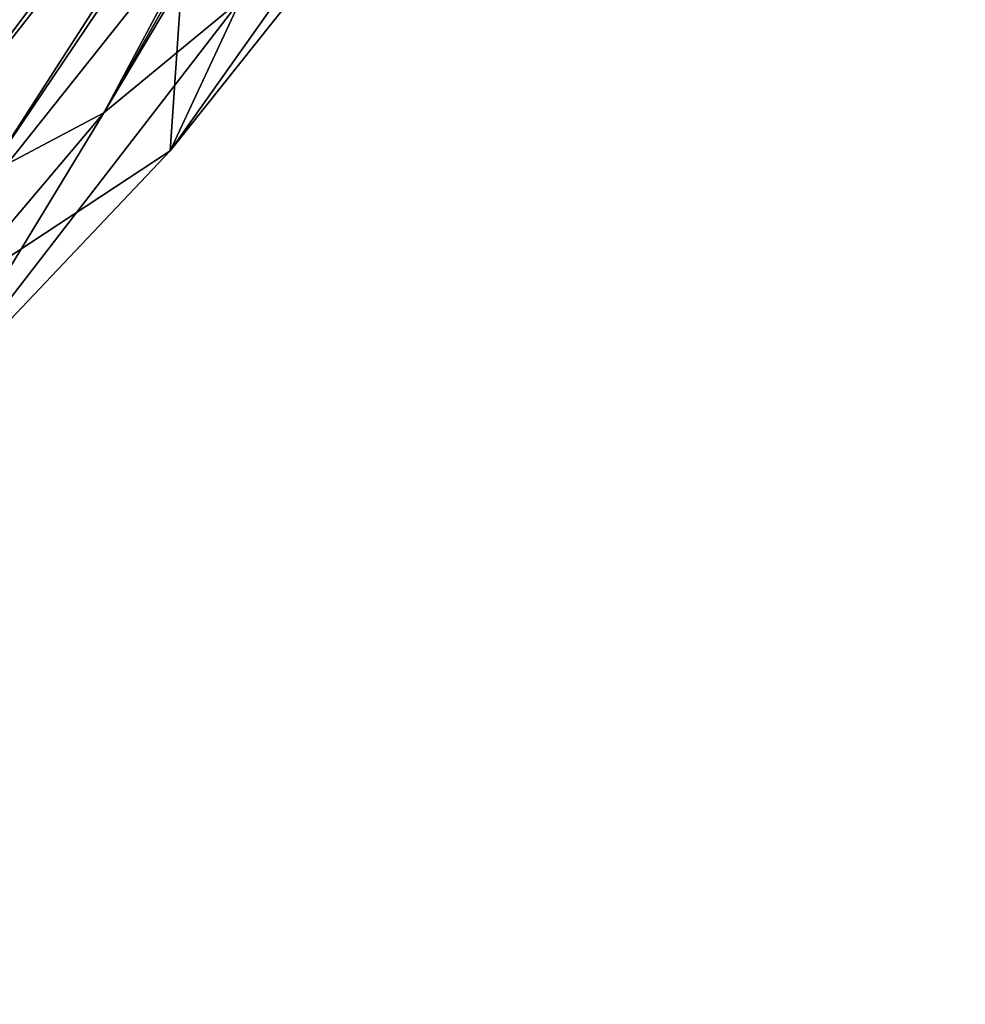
# Model space of a CAD drawing. Header units: centimetres. Extents: x 4.8 to 102.5, y -44.9 to 44.8.
# Tile 236 of 256: x 79.47 to 80.142, y -14.172 to -13.473. Entities that reach past the tile are written whole.
import ezdxf

# ---------------------------------------------------------------- set-up
doc = ezdxf.new("R2010")
doc.units = ezdxf.units.CM
doc.layers.add('519', color=7, linetype='Continuous', true_color=0x083d8a)

msp = doc.modelspace()

# ---------------------------------------------------------------- meshes
at = {"layer": '519', "color": 7, "true_color": 0xffffff}
mesh = msp.add_polyface(dxfattribs=at)
corners = [(79.39349, -13.20219, 36.71066), (79.05297, -13.16735, 37.18385), (78.99458, -13.30689, 37.10316), (79.77435, -13.12849, 36.00015), (79.52998, -13.53907, 35.72623), (79.62697, -13.45902, 35.59182), (79.73492, -13.15564, 36.06431), (79.7534, -13.14526, 36.03012), (79.44707, -13.5829, 35.88462), (79.71994, -13.15923, 36.10061), (79.38494, -13.58825, 36.05196), (79.70893, -13.15635, 36.13704), (79.34615, -13.55942, 36.21339), (79.70164, -13.14706, 36.17422), (79.32921, -13.50497, 36.35791), (79.69861, -13.13121, 36.21087), (79.33012, -13.43463, 36.47976), (79.70023, -13.10944, 36.24476), (79.344, -13.35691, 36.57776), (78.94742, -13.43869, 37.0042), (78.90864, -13.57557, 36.87238), (79.36945, -13.21061, 36.73749), (78.95712, -13.31334, 37.13492), (78.88453, -13.71055, 36.70219), (78.88295, -13.8327, 36.49059), (78.91236, -13.92725, 36.23962), (78.97974, -13.97732, 35.95929), (79.08762, -13.96803, 35.66869), (79.2316, -13.89192, 35.39362), (78.86598, -14.17211, 35.05044), (79.40004, -13.7529, 35.1602), (79.577, -13.56604, 34.98718), (79.72887, -13.35142, 35.49218), (79.10178, -13.97751, 34.72368), (79.34951, -13.71593, 34.48148), (79.05441, -13.78371, 34.0106), (79.58733, -13.41711, 34.33331), (79.7469, -13.35258, 34.88133), (79.35082, -13.41129, 33.82594), (79.61497, -13.0291, 33.75034), (79.05113, -13.33305, 33.39592)]
mesh.append_faces([[corners[k] for k in face] for face in [(0, 1, 2), (3, 4, 5), (6, 4, 7), (6, 8, 4), (9, 8, 6), (9, 10, 8), (11, 10, 9), (11, 12, 10), (13, 12, 11), (13, 14, 12), (15, 14, 13), (15, 16, 14), (17, 18, 16), (18, 19, 20), (21, 19, 18), (22, 19, 21), (18, 23, 16), (23, 18, 20), (16, 24, 14), (24, 16, 23), (14, 25, 12), (25, 14, 24), (12, 26, 10), (26, 12, 25), (10, 27, 8), (27, 10, 26), (8, 28, 4), (28, 8, 27), (27, 29, 28), (4, 30, 5), (30, 4, 28), (5, 31, 32), (31, 5, 30), (28, 33, 30), (33, 28, 29), (30, 34, 31), (34, 30, 33), (33, 35, 34), (31, 36, 37), (36, 31, 34), (34, 38, 36), (38, 34, 35), (39, 36, 38), (35, 40, 38)]], dxfattribs={"color": 7})
mesh = msp.add_polyface(dxfattribs=at)
corners = [(80.12454, -13.23994, 36.33814), (80.1299, -13.21641, 36.32625), (80.12492, -13.22801, 36.3199), (80.12689, -13.25298, 36.35645), (80.14155, -13.23512, 36.38091), (79.79649, -13.10651, 35.97603), (79.62697, -13.45902, 35.59182), (79.72887, -13.35142, 35.49218), (79.77435, -13.12849, 36.00015), (79.7534, -13.14526, 36.03012), (79.52998, -13.53907, 35.72623), (79.7469, -13.35258, 34.88133), (79.82671, -13.2285, 35.43123), (79.577, -13.56604, 34.98718), (79.89831, -13.13352, 34.83801), (79.79929, -13.11046, 34.27266), (79.58733, -13.41711, 34.33331), (80.11841, -13.27513, 36.27343), (80.11807, -13.25731, 36.28756), (80.1192, -13.26371, 36.27301), (80.1175, -13.26469, 36.31962), (80.11636, -13.29248, 36.30084), (80.13089, -13.29222, 36.23281), (80.12392, -13.3053, 36.25666), (80.12122, -13.23874, 36.31147), (80.12454, -13.23994, 36.33814), (80.12492, -13.22801, 36.3199), (80.1268, -13.26848, 36.24294), (80.13261, -13.26688, 36.22923), (80.12219, -13.26748, 36.25782), (80.13219, -13.26686, 36.3743), (80.12209, -13.28513, 36.34779), (80.14049, -13.28125, 36.39116), (80.12689, -13.25298, 36.35645), (80.11881, -13.24875, 36.30059), (80.13557, -13.35644, 36.32704), (80.1207, -13.31181, 36.32747), (80.12598, -13.33832, 36.30531), (80.13136, -13.33194, 36.35161), (80.13336, -13.30642, 36.37332), (80.13822, -13.36295, 36.28255), (80.12207, -13.32092, 36.28133), (80.13492, -13.34825, 36.2623), (80.13647, -13.33506, 36.24146), (80.13261, -13.26688, 36.22923), (79.73492, -13.15564, 36.06431), (80.13915, -13.26313, 36.21726), (80.1268, -13.26848, 36.24294), (80.12219, -13.26748, 36.25782), (79.71994, -13.15923, 36.10061), (80.12048, -13.26594, 36.26543), (79.70893, -13.15635, 36.13704), (80.1192, -13.26371, 36.27301), (79.70164, -13.14706, 36.17422)]
mesh.append_faces([[corners[k] for k in face] for face in [(0, 1, 2), (3, 4, 0), (5, 6, 7), (8, 6, 5), (9, 10, 8), (7, 11, 12), (11, 7, 13), (14, 12, 11), (15, 11, 16), (17, 18, 19), (20, 17, 21), (17, 22, 23), (24, 25, 26), (22, 27, 28), (17, 27, 22), (17, 29, 27), (17, 19, 29), (30, 31, 32), (33, 31, 30), (33, 20, 31), (25, 20, 33), (24, 20, 25), (34, 20, 24), (34, 17, 20), (18, 17, 34), (35, 36, 37), (36, 35, 38), (38, 31, 36), (31, 38, 39), (40, 41, 42), (41, 40, 37), (37, 21, 41), (21, 37, 36), (23, 42, 41), (41, 17, 23), (17, 41, 21), (36, 20, 21), (20, 36, 31), (22, 43, 23), (44, 45, 46), (47, 45, 44), (48, 49, 47), (50, 51, 48), (52, 53, 50)]], dxfattribs={"color": 7})

doc.saveas('drawing.dxf')
